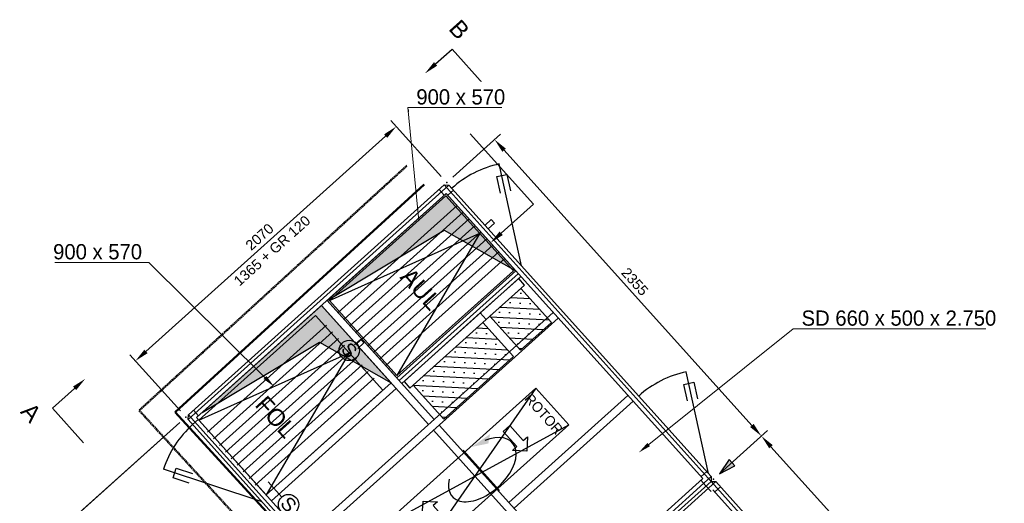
# Model space of a CAD drawing. Header units: millimetres. Extents: x -5775 to 84228, y -103402 to 6925.
# Tile 41 of 42: x 62027 to 67836, y -77641 to -74785. Entities that reach past the tile are written whole.
import ezdxf
from ezdxf import colors
from ezdxf.entities.mleader import LeaderData, LeaderLine
from ezdxf.enums import TextEntityAlignment as Align
from ezdxf.math import Vec2, Vec3

# ---------------------------------------------------------------- set-up
doc = ezdxf.new("R2010")
doc.units = ezdxf.units.MM
doc.header["$LTSCALE"] = 0.4
doc.linetypes.add('STRICHLINIE', pattern=[19.05, 12.7, -6.35])
for name, color, linetype, lineweight in [('PI--XREF_Baukörper', 252, 'Continuous', 18), ('Pi_lü_Beschriftung', 43, 'Continuous', 18), ('PI_THRL_Heizungsleitung-Rücklauf', 140, 'STRICHLINIE', 50), ('PI_THVL_Heizungsleitung-Vorlauf', 230, 'Continuous', 50)]:
    doc.layers.add(name, color=color, linetype=linetype, lineweight=lineweight)
doc.layers.add('RLT 1', color=253, linetype='Continuous')
doc.styles.add('Arial', font='arial.ttf', dxfattribs={"width": 0.95, "height": 1.8})
doc.styles.add('ROMANS8', font='arial.ttf')

# ---------------------------------------------------------------- blocks, each defined once
blk = doc.blocks.new('RLT1')
at = {"layer": 'RLT 1', "ltscale": 10}
for points in [[(23840, -76442.6), (24531.2, -76027.8), (24953.9, -76267.9), (24542.7, -75810.7)], [(23103.9, -77104.6), (23795.1, -76689.8), (24217.8, -76929.9), (23806.6, -76472.7)]]:
    blk.add_hatch(color=256, dxfattribs=at).paths.add_polyline_path(points)
h = blk.add_hatch(dxfattribs=at)
h.set_pattern_fill('SACNCR', color=256, scale=25, angle=-48.034, style=0)
h.set_pattern_definition([(356.966, (19344.43, -77587.09), (3.1509, 59.4478), []), (356.966, (19372.576, -77618.39), (3.1509, 59.4478), [0, -59.53125])])
h.paths.add_polyline_path([(24984.5, -76371.5), (24800.9, -76536.7), (24981.4, -76737.4), (25165.1, -76572.3)])
h = blk.add_hatch(dxfattribs=at)
h.set_pattern_fill('SACNCR', color=256, scale=25, angle=-48.034, style=0)
h.set_pattern_definition([(356.966, (18894.956, -77991.31), (3.1509, 59.4478), []), (356.966, (18923.105, -78022.61), (3.1509, 59.4478), [0, -59.53125])])
h.paths.add_polyline_path([(24759.6, -76573.8), (24349.2, -76942.9), (24529.7, -77143.7), (24940.2, -76774.6)])
at = {"layer": 'RLT 1'}
blk.add_hatch(color=256, dxfattribs=at).paths.add_polyline_path([(26213, -77382.3), (26156.5, -77466), (26245.8, -77418.7)])
at = {"layer": 'RLT 1', "ltscale": 10}
for p, q in [((24513.9, -75711.4), (24216.3, -75380.4)), ((24581.7, -75715), (24864.3, -75460.9)), ((22771.7, -76744.1), (24185.9, -75472.3)), ((24884.8, -75555.5), (26347.2, -77181.6)), ((24987.4, -76237.8), (24856.7, -75636.9)), ((23020.3, -77146.2), (24559.4, -75762)), ((23021.8, -77117.9), (24531.2, -75760.5)), ((23070.5, -77134.7), (24542.7, -75810.7)), ((24542.7, -75810.7), (23840, -76442.6)), ((24501.4, -75787.2), (24531.5, -75820.7)), ((24531.2, -75760.5), (24559.4, -75762)), ((24531.2, -75760.5), (26105.9, -77511.5)), ((24953.9, -76267.9), (24542.7, -75810.7)), ((24542.7, -75810.7), (26057.3, -77494.8)), ((24586.2, -75791.7), (24552.7, -75821.8)), ((24559.4, -75762), (26107.4, -77483.3)), ((24607.9, -75883.1), (23905.2, -76515.1)), ((24643, -75922.2), (23940.3, -76554.1)), ((24678.1, -75961.2), (23975.4, -76593.1)), ((24772.2, -75998.6), (24809.4, -75965.2)), ((24828.5, -75986.4), (24791.3, -76019.8)), ((24809.4, -75965.2), (24828.5, -75986.4)), ((23840, -76442.6), (24531.2, -76027.8)), ((24713.2, -76000.3), (24010.5, -76632.2)), ((24748.3, -76039.3), (24045.7, -76671.2)), ((24531.2, -76027.8), (24953.9, -76267.9)), ((24783.4, -76078.3), (24080.8, -76710.2)), ((24818.5, -76117.4), (24115.9, -76749.3)), ((24853.6, -76156.4), (24151, -76788.3)), ((24888.7, -76195.4), (24186.1, -76827.3)), ((24251.3, -76899.8), (24953.9, -76267.9)), ((24266.3, -76916.6), (24969, -76284.7)), ((24281.4, -76933.3), (24984, -76301.4)), ((23840, -76442.6), (24471.9, -77145.2)), ((23840, -76442.6), (24251.3, -76899.8)), ((24251.3, -76899.8), (23840, -76442.6)), ((23806.6, -76472.7), (23103.9, -77104.6)), ((23702.4, -77837.3), (25174.6, -76513.3)), ((23806.6, -76472.7), (24438.5, -77175.3)), ((24217.8, -76929.9), (23806.6, -76472.7)), ((23732.5, -77870.8), (25204.7, -76546.8)), ((23837.6, -76589.4), (23134.9, -77221.3)), ((23872.7, -76628.4), (23170, -77260.3)), ((23103.9, -77104.6), (23795.1, -76689.8)), ((23907.8, -76667.4), (23205.1, -77299.3)), ((23795.1, -76689.8), (24217.8, -76929.9)), ((24001.9, -76704.8), (24039.1, -76671.4)), ((24045.7, -76671.2), (24015.9, -76698)), ((24039.1, -76671.4), (24058.2, -76692.6)), ((23942.9, -76706.5), (23240.2, -77338.4)), ((23978, -76745.5), (23275.3, -77377.4)), ((24058.2, -76692.6), (24021, -76726)), ((22974.8, -77095.6), (22677.1, -76764.6)), ((24013.1, -76784.5), (23310.4, -77416.5)), ((24048.2, -76823.6), (23345.6, -77455.5)), ((24083.3, -76862.6), (23380.7, -77494.5)), ((26090.7, -77464.7), (25960.1, -76863.7)), ((24118.4, -76901.7), (23415.8, -77533.6)), ((23481.7, -77591.9), (24217.8, -76929.9)), ((23511.8, -77625.4), (24247.9, -76963.4)), ((24913.3, -77635.9), (25615.9, -77004)), ((24943.4, -77669.4), (25646, -77037.5)), ((23051.5, -77091.2), (23081.6, -77124.6)), ((23020.3, -77146.2), (23021.8, -77117.9)), ((24568.3, -78867.5), (23020.3, -77146.2)), ((23021.8, -77117.9), (24596.5, -78869)), ((23047, -77175.9), (23080.5, -77145.8)), ((24585, -78818.8), (23070.5, -77134.7)), ((22971.2, -77163.4), (22134.7, -77915.7)), ((22971.2, -77163.4), (22398.7, -77678.3)), ((24468.6, -77208.8), (25321.2, -78156.8)), ((24502, -77178.7), (25354.6, -78126.7)), ((26156.5, -77466), (26439, -77211.9)), ((26156.5, -77466), (26439, -77211.9)), ((24642.9, -77327.8), (24856.9, -77565.7)), ((26459.5, -77306.5), (28804.6, -79914.1)), ((23458.3, -77633.2), (22874.5, -77439.7)), ((24568.3, -78867.5), (26107.4, -77483.3)), ((26057.3, -77494.8), (24585, -78818.8)), ((26080.7, -77453.5), (26047.2, -77483.6)), ((26107.4, -77483.3), (26105.9, -77511.5)), ((23492.9, -77514.6), (23573.1, -77603.9)), ((26105.9, -77511.5), (24596.5, -78869)), ((25364.6, -78205.1), (26134.2, -77513)), ((25366.1, -78176.9), (26105.9, -77511.5)), ((26076.2, -77538.3), (26046.1, -77504.8)), ((26076.2, -77538.3), (26106.3, -77571.7)), ((26105.9, -77511.5), (26134.2, -77513)), ((26105.9, -77511.5), (28563.4, -80244)), ((26160.9, -77542.8), (26127.5, -77572.8)), ((26134.2, -77513), (28564.9, -80215.8)), ((26117.4, -77561.7), (28514.7, -80227.3))]:
    blk.add_line(p, q, dxfattribs=at)
at = {"layer": 'RLT 1', "ltscale": 15}
for p, q in [((24541.9, -75824.8), (23854.2, -76443.3)), ((24939.8, -76267.2), (24541.9, -75824.8)), ((23854.2, -76443.3), (24740.9, -76046)), ((24740.9, -76046), (24252, -76885.7)), ((24252, -76885.7), (24939.8, -76267.2)), ((23854.2, -76443.3), (24252, -76885.7)), ((23771.6, -76531), (23083.8, -77149.5)), ((24169.5, -76973.4), (23771.6, -76531)), ((23083.8, -77149.5), (23970.6, -76752.2)), ((23970.6, -76752.2), (23481.7, -77591.9)), ((23481.7, -77591.9), (24169.5, -76973.4)), ((23083.8, -77149.5), (23481.7, -77591.9))]:
    blk.add_line(p, q, dxfattribs=at)
at = {"layer": 'RLT 1'}
for p, q in [((26213, -77382.3), (26156.5, -77466)), ((26245.8, -77418.7), (26213, -77382.3)), ((26156.5, -77466), (26245.8, -77418.7))]:
    blk.add_line(p, q, dxfattribs=at)
at = {"layer": 'RLT 1', "ltscale": 10}
for points in [[(24480.5, -75046.5), (24577.9, -74958.9), (24761.8, -75163.4)], [(24867.6, -76046.3), (25057.9, -75875.1), (24683.7, -75459)], [(22350.6, -76962), (22219.7, -77079.6), (22403.6, -77284.1)], [(25073, -76961.1), (24158.4, -77783.6), (24352.4, -77999.3), (25266.9, -77176.8), (25073, -76961.1), (24352.4, -77999.3), (24158.4, -77783.6), (25266.9, -77176.8)]]:
    blk.add_lwpolyline(points, dxfattribs=at)
at = {"layer": 'RLT 1'}
for points in [[(24863.8, -75809.4), (24842.4, -75711.7), (24901, -75698.8), (24922.4, -75796.5)], [(25967.2, -77036.2), (25945.7, -76938.5), (26004.4, -76925.7), (26025.8, -77023.4)], [(23026.3, -77521.9), (22931.4, -77490.3), (22950.4, -77433.4), (23045.3, -77465)]]:
    blk.add_lwpolyline(points, dxfattribs=at)
at = {"layer": 'RLT 1', "ltscale": 10}
for points in [[(24779.3, -76556.1), (25006.1, -76352.1), (24971, -76313.1), (24744.2, -76517)], [(24984.5, -76371.5), (24800.9, -76536.7), (24981.4, -76737.4), (25165.1, -76572.3)], [(24329.5, -76960.6), (24779.3, -76556.1), (24744.2, -76517), (24294.4, -76921.6)], [(24759.6, -76573.8), (24349.2, -76942.9), (24529.7, -77143.7), (24940.2, -76774.6)], [(24917.9, -77181.3), (24998.2, -77270.5), (25023.3, -77247.9), (25018.8, -77332.7), (24934.1, -77328.2), (24959.2, -77305.6), (24878.9, -77216.4)], [(24507.4, -77779.1), (24427.2, -77689.9), (24402.1, -77712.5), (24406.6, -77627.7), (24491.3, -77632.2), (24466.2, -77654.8), (24546.5, -77744)]]:
    blk.add_lwpolyline(points, close=True, dxfattribs=at)
for centre in [(23971.3, -76738.1), (23613.3, -77648.5)]:
    blk.add_circle(centre, 60, dxfattribs=at)
for centre, start, end in [((24987.4, -76237.8), 102.266, 131.966), ((26090.7, -77464.7), 102.266, 131.966), ((23458.3, -77633.2), 131.966, 161.666)]:
    blk.add_arc(centre, 615, start, end, dxfattribs=at)
at = {"layer": 'RLT 1'}
blk.add_ellipse((24756.2, -77441.8), major_axis=(177.3, 159.4), ratio=0.581318, start_param=2.443832, end_param=7.298933, dxfattribs=at)
at = {"layer": 'RLT 1', "ltscale": 10}
for p in [(24546, -75747.1), (23006.9, -77131.3), (26120.8, -77498.1), (26120.8, -77498.1)]:
    blk.add_point(p, dxfattribs=at)
for points in [[(24489.9, -75056.9), (24418, -75102.6), (24471.1, -75036.1)], [(24877, -76056.7), (24805.1, -76102.5), (24858.2, -76035.9)], [(22341.2, -76951.5), (22413.1, -76905.8), (22360, -76972.4)]]:
    blk.add_solid(points, dxfattribs=at)
at = {"layer": 'RLT 1'}
for points in [[(24195.3, -75482.7), (24176.6, -75461.9), (24248.4, -75416.1)], [(24895.2, -75546.1), (24874.4, -75564.8), (24828.6, -75493)], [(22762.3, -76733.7), (22781.1, -76754.5), (22709.2, -76800.3)], [(26336.8, -77190.9), (26357.6, -77172.2), (26403.4, -77244)], [(24791.9, -77287.9), (24802, -77231.8), (24695.3, -77307.6)], [(26469.9, -77297.1), (26449.1, -77315.9), (26403.4, -77244)]]:
    blk.add_solid(points, dxfattribs=at)
at = {"layer": 'RLT 1', "style": 'Arial'}
for s, height, p in [('B', 100, (24552.5, -74841.5)), ('AUL', 100, (24266, -76308)), ('S', 80, (23916.7, -76735.5)), ('FOL', 100, (23409.4, -77063)), ('A', 100, (22026.2, -77103.2)), ('S', 80, (23558.7, -77645.9))]:
    blk.add_text(s, height=height, rotation=311.966, dxfattribs=at).set_placement(p)
at = {"layer": 'RLT 1', "ltscale": 10, "char_height": 60, "attachment_point": 5, "style": 'ROMANS8'}
for s, insert, rotation in [('\\A1;1365 + GR 120', (23515.6, -76149.1), 41.966), ('\\A1;2070', (23442.3, -76067.6), 41.966), ('\\A1;2355', (25656.6, -76332), 311.966)]:
    blk.add_mtext(s, dxfattribs=dict(at, insert=insert, rotation=rotation))
at = {"layer": 'RLT 1', "ltscale": 10, "insert": (25045.1, -76986.2), "char_height": 60, "width": 310, "attachment_point": 1, "rotation": 311.966, "style": 'Arial'}
blk.add_mtext('ROTOR', dxfattribs=at)
at = {"layer": 'RLT 1', "ltscale": 10, "style": 'Arial'}
blk.add_attdef('TYP', text='', height=40, rotation=311.966, dxfattribs=at).set_placement((27302.2, -79589.5), align=Align.MIDDLE_CENTER)

msp = doc.modelspace()

# ---------------------------------------------------------------- linework, layer by layer
at = {"layer": 'PI_THRL_Heizungsleitung-Rücklauf'}
for p, q in [((64311.2, -75647.1), (62731.8, -77092.6)), ((62731.8, -77092.6), (65965.6, -80625.7))]:
    msp.add_line(p, q, dxfattribs=at)
at = {"layer": 'PI_THVL_Heizungsleitung-Vorlauf'}
for p, q in [((64412.5, -75757.7), (62943.8, -77101.9)), ((62943.8, -77101.9), (65974.9, -80413.8))]:
    msp.add_line(p, q, dxfattribs=at)

# ---------------------------------------------------------------- block references
at = {"layer": 'PI--XREF_Baukörper'}
msp.add_blockref('RLT1', (40000, 0), dxfattribs=at)

# ---------------------------------------------------------------- next in the draw order: leaders
at = {"layer": 'Pi_lü_Beschriftung'}
ml = msp.add_multileader_mtext('Standard', dxfattribs=at)
ml.set_content('900 x 570', color=256, style='Arial')
ml.set_leader_properties(color=256, linetype='ByLayer', lineweight=-1)
ml.build(insert=Vec2(0, 0))
ml.multileader.update_dxf_attribs({"text_left_attachment_type": 6, "text_right_attachment_type": 6, "dogleg_length": 0.5, "arrow_head_size": 75, "scale": 50})
ctx = ml.context
ctx.base_point, ctx.scale, ctx.char_height, ctx.arrow_head_size, ctx.landing_gap_size, ctx.plane_origin = Vec3(64342, -75303.9), 50, 90, 75, 25, Vec3(64510.7, -76160)
ctx.left_attachment, ctx.right_attachment = 6, 6
notes = []
notes.append((ctx, [(0, (1, 1, 0), (64317, -75303.9), (1, 0), 25, [(0, [(64388.2, -76047.1)], 0, [])])]))
ctx.mtext.insert, ctx.mtext.flow_direction = Vec3(64367, -75195.9), 5
ctx.mtext.has_bg_fill, ctx.mtext.bg_color, ctx.mtext.bg_scale_factor, ctx.mtext.bg_transparency, ctx.mtext.use_window_bg_color = 1, -1027028792, 1.5, 0, 1
ml = msp.add_multileader_mtext('Standard', dxfattribs=at)
ml.set_content('900 x 570', color=256, style='Arial')
ml.set_leader_properties(color=256, linetype='ByLayer', lineweight=-1)
ml.build(insert=Vec2(0, 0))
ml.multileader.update_dxf_attribs({"text_left_attachment_type": 6, "text_right_attachment_type": 6, "dogleg_length": 0.5, "arrow_head_size": 75, "scale": 50})
ctx = ml.context
ctx.base_point, ctx.scale, ctx.char_height, ctx.arrow_head_size, ctx.landing_gap_size, ctx.plane_origin = Vec3(62198.9, -76218.2), 50, 90, 75, 25, Vec3(62717.7, -78781.7)
ctx.left_attachment, ctx.right_attachment = 6, 6
notes.append((ctx, [(1, (1, 1, 0), (62787.9, -76218.2), (-1, 0), 25, [(0, [(63527.2, -76950.9)], 0, [])])]))
ctx.mtext.insert, ctx.mtext.flow_direction = Vec3(62223.9, -76110.2), 5
ctx.mtext.has_bg_fill, ctx.mtext.bg_color, ctx.mtext.bg_scale_factor, ctx.mtext.bg_transparency, ctx.mtext.use_window_bg_color = 1, -1027028792, 1.5, 0, 1
ml = msp.add_multileader_mtext('Standard', dxfattribs=at)
ml.set_content('SD 660 x 500 x 2.750', color=256, style='Arial')
ml.set_leader_properties(color=256, linetype='ByLayer', lineweight=-1)
ml.build(insert=Vec2(0, 0))
ml.multileader.update_dxf_attribs({"text_left_attachment_type": 6, "text_right_attachment_type": 6, "dogleg_length": 0.5, "arrow_head_size": 75, "scale": 50})
ctx = ml.context
ctx.base_point, ctx.scale, ctx.char_height, ctx.arrow_head_size, ctx.landing_gap_size, ctx.plane_origin = Vec3(66615.2, -76610.1), 50, 90, 75, 25, Vec3(66290.5, -77751.1)
ctx.left_attachment, ctx.right_attachment = 6, 6
notes.append((ctx, [(0, (1, 1, 0), (66590.2, -76610.1), (1, 0), 25, [(0, [(65679.8, -77340.9)], 0, [])])]))
ctx.mtext.insert, ctx.mtext.flow_direction = Vec3(66640.2, -76502.1), 5
ctx.mtext.has_bg_fill, ctx.mtext.bg_color, ctx.mtext.bg_scale_factor, ctx.mtext.bg_transparency, ctx.mtext.use_window_bg_color = 1, -1027028792, 1.5, 0, 1
for ctx, leaders in notes:
    for number, flags, end, landing, length, lines in leaders:
        leader = LeaderData()
        leader.index, (leader.has_last_leader_line, leader.has_dogleg_vector, leader.attachment_direction) = number, flags
        leader.last_leader_point, leader.dogleg_vector, leader.dogleg_length = Vec3(end), Vec3(landing), length
        for number, points, colour, breaks in lines:
            line = LeaderLine()
            line.index, line.vertices, line.color, line.breaks = number, Vec3.list(points), colors.encode_raw_color(colour), breaks
            leader.lines.append(line)
        ctx.leaders.append(leader)

doc.saveas('drawing.dxf')
